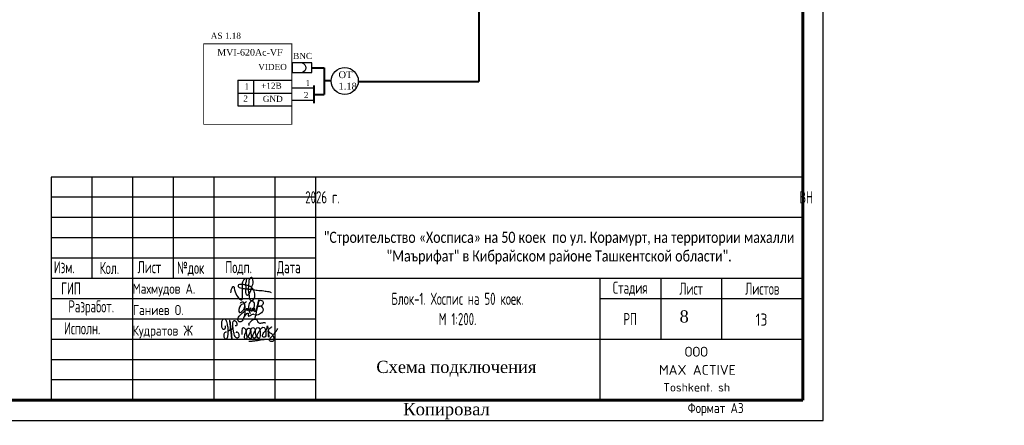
# Model space of a CAD drawing. Header units: millimetres. Extents: x 42471 to 951304, y -405702 to -322821.
# Tile 26 of 37: x 465642 to 489880, y -405702 to -395709. Entities that reach past the tile are written whole.
import ezdxf
from ezdxf.enums import TextEntityAlignment as Align

# ---------------------------------------------------------------- set-up
doc = ezdxf.new("R2010")
doc.units = ezdxf.units.MM
doc.layers.add('_Текст', color=7, linetype='Continuous')
doc.layers.add('Видео', color=7, linetype='Continuous')
doc.layers.add('Equipment', color=7, linetype='Continuous', lineweight=30)
doc.layers.add('Format', color=7, linetype='Continuous', lineweight=30)
doc.styles.add('COMPLEX', font='isocpeur.ttf')
doc.styles.add('SPDS', font='spds.shx', dxfattribs={"width": 0.8, "height": 250})
doc.styles.add('SPDS1', font='spds.shx', dxfattribs={"width": 0.8})
doc.styles.add('style1', font='times.ttf')

# ---------------------------------------------------------------- blocks, each defined once
blk = doc.blocks.new('A$C382D33F2')
at = {"layer": 'Equipment'}
blk.add_lwpolyline([(-8, 2), (0, 2), (0, -2), (-8, -2)], close=True, dxfattribs=at)
blk.add_arc((-4.58, 0), 2.08, 286.2602, 73.7398, dxfattribs=at)
blk = doc.blocks.new('A$C4c4061ee')
at = {"color": 184, "lineweight": 30}
blk.add_spline([(-39.7, -7.1), (-36.8, 4), (-34, 7.9), (-31.2, -0.1), (-24.1, -16.2), (-16.7, -23.5), (-13.9, -23.5), (-12.5, -17.9), (-12.5, 12.7), (-8.3, 24.8), (-4.4, 27), (-3.4, 21.4), (-5.7, 12.9), (-4.4, 8), (-4.4, -10), (-2, -12.6), (3.3, -10), (9.6, 6.1), (12.6, 19.5), (7.6, 28.9), (4.7, 26.6), (2.4, 16.6), (1.1, -1.2), (2.9, -14.2), (6.8, -24.8), (10.9, -24.8), (15, -21.3), (16.5, -17.2), (16.5, -9.9), (12, 2), (5.9, 7.4), (-2.7, 10.3), (-10, 12.1), (-17, 12.1), (-21.5, 11.2), (-22.5, 7.7), (-20, 5.4), (-14, 3.7), (-0.7, 1.8), (11, 0.5), (22.2, -1.2), (37.6, -2.6), (43.5, -3.6), (49.3, -4.5), (54.9, -6.4)], degree=3, dxfattribs=at)
blk = doc.blocks.new('Odil Ganiyev')
at = {"color": 184, "lineweight": 30}
for points in [[(278218, -189288), (278220, -189298), (278251, -189229), (278258, -189294), (278315, -189206), (278295, -189231), (278320, -189288), (278380, -189198), (278355, -189239), (278384, -189286), (278449, -189192), (278428, -189223), (278438, -189281), (278515, -189197), (278494, -189208), (278505, -189282), (278604, -188932), (278563, -189514)], [(278174, -189155), (278173, -189633), (278135, -189699), (278036, -189702), (278008, -189605), (278074, -189469), (278128, -189405), (278218, -189288)], [(278009, -189095), (278081, -189029), (278139, -189055), (278204, -188993)], [(278213, -189509), (278316, -189388), (278340, -189483), (278421, -189425), (278521, -189382)]]:
    blk.add_spline(points, degree=3, dxfattribs=at)
for points, knots in [([(278604, -188939), (278630, -188908), (278658, -188890), (278746, -188897), (278776, -188980), (278743, -189054), (278691, -189101), (278617, -189118)], [0, 0, 0, 0, 59.301687, 137.83445, 232.671471, 306.955654, 371.443461, 371.443461, 371.443461, 371.443461]), ([(278093, -189111), (278063, -189124), (277979, -189180), (277976, -189469), (278121, -189357), (278159, -189260), (278167, -189222)], [0, 0, 0, 0, 84.01965, 319.3343, 434.006974, 519.963926, 519.963926, 519.963926, 519.963926]), ([(278167, -189222), (278181, -189151), (278171, -189084), (278111, -189103), (278093, -189111)], [526.826092, 526.826092, 526.826092, 526.826092, 665.559085, 706.396126, 706.396126, 706.396126, 706.396126]), ([(278396, -189316), (278466, -189243), (278495, -189145), (278487, -189009), (278378, -188944), (278332, -188998), (278319, -189020), (278305, -189050), (278280, -189134), (278300, -189288), (278388, -189386)], [0, 0, 0, 0, 210.331661, 341.544209, 437.993539, 521.209993, 521.209993, 521.209993, 602.643394, 823.015149, 823.015149, 823.015149, 823.015149]), ([(278617, -189118), (278680, -189058), (278780, -189127), (278817, -189262), (278675, -189400), (278595, -189412), (278531, -189410)], [498.211239, 498.211239, 498.211239, 498.211239, 560.962433, 628.560844, 789.184895, 992.203079, 992.203079, 992.203079, 992.203079])]:
    blk.add_open_spline(points, degree=3, knots=knots, dxfattribs=at)
blk = doc.blocks.new('A$C77aec0c1')
at = {"color": 184, "lineweight": 30}
for points in [[(-78.4, 25.2), (-78.4, 19.8), (-80.1, 15.4), (-82.7, 15.2), (-85.9, 18.3), (-87.6, 24.6), (-87.6, 33.5), (-85.8, 41.5), (-83.2, 44.9), (-79.5, 45.3), (-74.8, 37.3), (-71.4, 24), (-70.3, 12.8), (-70.6, 1.9), (-72.5, -8.2), (-74.5, -11.9), (-76.7, -12.4), (-79.3, -9.8), (-81.1, -2.5), (-80.5, 2.8), (-78.6, 6.3), (-76.3, 8.1), (-74.2, 8.6)], [(-70.3, 8.8), (-64.2, 15.4), (-63.4, 26), (-64.7, 36.5), (-65.8, 41.1), (-66, 40.4), (-65.4, 38.6), (-63.9, 30.6), (-63.4, 26), (-62.4, 17.4), (-61.3, 7.7), (-60.5, -1.3), (-59.7, -9.1), (-59.2, -11.6), (-59.5, -10.3), (-59.8, -8.8), (-61, 4.4), (-61.6, 9.7), (-62.2, 15.2), (-62.4, 16.8), (-60.5, 15), (-58.2, 15.7), (-56.6, 21.2), (-56.7, 31.2), (-55.8, 37.1), (-53.2, 40), (-50, 39.7), (-45.9, 34.7), (-45.4, 29.7), (-46.3, 25.7), (-48.8, 25), (-50.3, 25.3)], [(-10.4, 26.1), (-11.3, 30.7), (-5.9, 37.4), (1.2, 43.5), (6.2, 44.3), (10.3, 42.2), (12.4, 38), (15, 34.5), (18.4, 33), (24.9, 33.5), (29.4, 34.6), (33.6, 34.4), (35.1, 34)], [(-56.6, 20.3), (-55.7, 12.4), (-53.4, 2), (-50.9, -4.5), (-47.7, -7.4), (-43.4, -8.2), (-40.2, -6.5), (-38.7, -1.4), (-39.6, 2.9), (-41.5, 6), (-44.2, 7.7), (-47, 7.2), (-47.6, 5.7)], [(-30.4, 1), (-29.8, 17.4), (-28.4, 20.1), (-25.6, 19.9), (-20.5, 13.6), (-18.9, 4.6), (-17.5, -7.1), (-18.5, -11.1), (-21.9, -11.5), (-24, -7.9), (-23.3, -0.6), (-20.4, 7.3), (-17, 14), (-13.9, 18.7), (-9.6, 18.3), (-6.3, 10.9), (-5, -2.4), (-5, -8.8), (-9, -10.1), (-12.3, -6.5), (-11.2, 0.2), (-8.3, 6.3), (-6.9, 12.8), (-4.7, 17.9), (-0.2, 20.5), (4.2, 17.9), (6, 9.7), (7.1, 1), (7.6, -6.8), (4.7, -8.8), (0.1, -8.1), (-0.1, -1.4), (3.2, 6.9), (7.8, 15.8), (10.6, 19.9), (16, 19.6), (19.3, 13.2), (20.4, 0.9), (19.5, -6.1), (16.8, -9.2), (13.6, -8.5), (11.7, -1), (15.1, 6.9), (19.9, 14.2), (24.4, 19.9), (31, 21.1), (35, 14.6), (36.2, 0.9), (34.1, -5.6), (29.3, -6.4), (26.9, -3.5), (30.5, 6.3), (35.4, 12.4), (39.7, 19.3), (40.4, 25.2), (40.7, 24.3), (43.9, -4.9), (43.8, -3.9), (42.9, 9.7), (43.1, 12.5), (45.5, 16.5), (50.4, 21.1), (52.2, 22.2), (51.2, 21.8)], [(42.9, 10.8), (45.1, 7.7), (48.3, 5.7), (51.7, 3.7), (54.9, -0.4), (57.8, -5.8), (58.9, -10.7), (58.5, -15.5), (56.8, -17.9), (52, -18.5), (48.4, -18.1), (46.1, -15.6), (45.8, -12.6), (48.1, -9.4), (51.1, -6.3), (54.5, -2.6), (57.9, 1), (62.2, 6.3), (66.5, 12.8), (69.8, 17.8)], [(-11.8, -17.3), (-2.7, -17.5), (7.9, -15.9), (17.6, -14.8), (25.1, -13.1), (30.9, -13.1)]]:
    blk.add_spline(points, degree=3, dxfattribs=at)
blk = doc.blocks.new('124343576765846544')
at = {"color": 7, "lineweight": 25, "ltscale": 100}
for p in [(526998, 459414), (521998, 457914)]:
    blk.add_line(p, (526998, 457914), dxfattribs=at)
at = {"layer": '_Текст', "color": 7, "lineweight": 30}
for p, q in [((526998, 463414), (508498, 463414)), ((509498, 463414), (509498, 460914)), ((510498, 463414), (510498, 457914)), ((511498, 463414), (511498, 460914)), ((512498, 463414), (512498, 457914)), ((513998, 463414), (513998, 457914)), ((514998, 463414), (514998, 457914)), ((526998, 462414), (514998, 462414)), ((514998, 461414), (508498, 461414)), ((526998, 460914), (508498, 460914)), ((521998, 460914), (521998, 457914)), ((526998, 460414), (521998, 460414)), ((526998, 459414), (514998, 459414))]:
    blk.add_line(p, q, dxfattribs=at)
at = {"layer": '_Текст', "color": 7, "linetype": 'ByBlock', "lineweight": 30}
blk.add_line((508498, 463414), (508498, 457914), dxfattribs=at)
at = {"layer": '_Текст', "color": 7, "lineweight": 25}
for p, q in [((514998, 462914), (508498, 462914)), ((514998, 462414), (508498, 462414)), ((514998, 461914), (508498, 461914)), ((523498, 460914), (523498, 459414)), ((524998, 460914), (524998, 459414)), ((514998, 460414), (508498, 460414)), ((514998, 459914), (508498, 459914)), ((514998, 459414), (508498, 459414)), ((514998, 458914), (508498, 458914)), ((514998, 458414), (508498, 458414))]:
    blk.add_line(p, q, dxfattribs=at)
at = {"layer": '_Текст', "color": 7, "linetype": 'ByBlock', "lineweight": 30}
blk.add_lwpolyline([(526998, 463414), (526998, 457914), (508498, 457914)], dxfattribs=at)
for name, p, xscale, yscale, zscale in [('A$C4c4061ee', (513334, 460638), 10.45975922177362, 10.45975922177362, 10.45975922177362), ('A$C77aec0c1', (513463, 459525), 8.776011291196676, 8.776011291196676, 8.776011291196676)]:
    blk.add_blockref(name, p, dxfattribs=dict(xscale=xscale, yscale=yscale, zscale=zscale))
at = {"xscale": 0.7326778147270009, "yscale": 0.7326778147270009, "zscale": 0.7326778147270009, "rotation": 351.5695638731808}
blk.add_blockref('Odil Ganiyev', (331974, 627214), dxfattribs=at)
at = {"lineweight": 25, "insert": (523109, 459232), "char_height": 243.53, "width": 2498.43, "attachment_point": 1, "line_spacing_factor": 1.104144, "style": 'COMPLEX'}
blk.add_mtext('\\pi981.33019;ООО \\P\\pi348.14792;MAX ACTIVE \\P\\pi453.55158;{\\H0.84862x;Toshkent. sh}', dxfattribs=at)
at = {"layer": '_Текст', "color": 7, "lineweight": 25, "style": 'SPDS1', "width": 0.8}
for s, p in [('Изм.', (508560, 461043)), ('Кол.', (509690, 461022)), ('Лист', (510622, 461043)), ('№док', (511595, 461027)), ('Подп.', (512782, 461043)), ('Дата', (514053, 461043))]:
    blk.add_text(s, height=300, dxfattribs=at).set_placement(p)
at = {"layer": '_Текст', "color": 7, "lineweight": 25, "style": 'SPDS1'}
for s, p in [('Махмудов А.', (510499, 460538)), ('Ганиев О.', (510507, 460012)), ('Кудратов Ж', (510499, 459505))]:
    blk.add_text(s, height=250, dxfattribs=at).set_placement(p)
at = {"layer": '_Текст', "color": 7, "style": 'SPDS1'}
blk.add_text('13', height=300, dxfattribs=at).set_placement((525980, 459901), align=Align.MIDDLE_CENTER)
at = {"layer": '_Текст', "color": 7, "char_height": 300, "attachment_point": 5}
for s, insert, width, style in [('2026 г.                                                                                            ВН', (520998, 462914), 12000, 'SPDS1'), ('{\\fCalibri|b0|i0|c204|p34;\\H0.91667x;\\C256;"Строительство «Хосписа» на 50 коек  по ул. Корамурт, на территории махалли "Маърифат" в Кибрайском районе Ташкентской области".\\H1.30253x; }', (520998, 461664), 12000, 'SPDS'), ('Стадия', (522748, 460664), 1500, 'SPDS1'), ('Лист', (524248, 460664), 1500, 'SPDS1'), ('Листов', (525998, 460664), 1500, 'SPDS1'), ('Блок-1. Хоспис на 50 коек.\\PМ 1:200.', (518498, 460164), 7000, 'SPDS'), ('РП', (522748, 459914), 1500, 'SPDS1')]:
    blk.add_mtext(s, dxfattribs=dict(at, insert=insert, width=width, style=style))
at = {"layer": '_Текст', "color": 7, "lineweight": 25, "char_height": 300, "width": 2423.39, "attachment_point": 5, "style": 'SPDS1'}
for s, insert in [('ГИП', (508981, 460668)), ('Разработ.', (509480, 460186)), ('Исполн.', (509258, 459686))]:
    blk.add_mtext(s, dxfattribs=dict(at, insert=insert))

msp = doc.modelspace()

# ---------------------------------------------------------------- linework, layer by layer
at = {"lineweight": 40}
for p, q in [((476947.542, -380790.458), (476947.542, -397229.02)), ((472834.148, -396893.773), (473139.867, -396893.773)), ((473139.867, -396893.773), (473139.867, -397548.871)), ((473311.661, -397213.5), (473139.867, -397213.5)), ((473976.686, -397229.02), (476947.542, -397229.02)), ((472886.435, -397331.008), (472886.435, -397766.735)), ((472886.435, -397548.871), (473139.867, -397548.871))]:
    msp.add_line(p, q, dxfattribs=at)
msp.add_circle((473644.234, -397218.673), 332.613)
at = {"layer": 'Format', "color": 0}
for p, q in [((485420.527, -405584.51), (485420.527, -375884.51)), ((443420.527, -405584.51), (485420.527, -405584.51))]:
    msp.add_line(p, q, dxfattribs=at)
at = {"layer": 'Format', "color": 0, "lineweight": 60}
for p in [(484920.527, -376384.51), (445420.527, -405084.51)]:
    msp.add_line(p, (484920.527, -405084.51), dxfattribs=at)
at = {"layer": 'Видео'}
for p, q in [((471009.419, -397202.155), (472339.407, -397202.155)), ((471009.419, -397202.155), (471009.419, -397832.155)), ((471394.407, -397202.155), (471394.407, -397832.155)), ((472337.065, -397388.193), (472881.505, -397388.193)), ((471009.419, -397517.155), (472339.407, -397517.155)), ((472341.996, -397693.533), (472886.435, -397693.533)), ((471009.419, -397830.98), (472339.407, -397830.98))]:
    msp.add_line(p, q, dxfattribs=at)
at = {"layer": 'Видео', "const_width": 21}
msp.add_lwpolyline([(472341.996, -398288.888), (470171.996, -398287.65), (470171.996, -396303.052), (472341.996, -396303.052)], close=True, dxfattribs=at)

# ---------------------------------------------------------------- block references
at = {"lineweight": 50}
for p in [(-286567.691, -862835.63), (-158519.837, -862998.681), (-133048.422, -862898.681), (-86679.097, -862998.681), (-42077.573, -862998.681)]:
    msp.add_blockref('124343576765846544', p, dxfattribs=at)
at = {"layer": 'Equipment', "lineweight": 35, "xscale": -60.27199092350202, "yscale": 60.27199092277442, "zscale": 60.27199092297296, "rotation": 180}
msp.add_blockref('A$C382D33F2', (472834.148, -396893.773), dxfattribs=at)

# ---------------------------------------------------------------- texts
at = {"style": 'style1'}
for s, insert, char_height, width, attachment_point in [('AS 1.18', (470344.862, -396029.357), 150, 2086.91412, 1), ('{\\H1.083x;MVI-620Ac-VF}', (470506.201, -396431.17), 150, 720, 1), ('BNC', (472606.218, -396603.034), 150, 897.31508, 5), ('VIDEO', (471513.402, -396798.054), 150, 720, 1), ('ОТ\\P1.18', (473490.454, -396979.386), 170, 2086.91412, 1), ('1', (472680.636, -397196.454), 150, 720, 1), ('1', (471175.391, -397277.82), 150, 720, 1), ('+12B', (471585.309, -397262.385), 150, 720, 1), ('2', (472636.737, -397490.855), 150, 720, 1), ('2', (471146.4, -397575.849), 150, 720, 1), ('GND', (471626.401, -397584.668), 150, 720, 1), ('{\\C7;Схема подключения}', (476390.439, -404307.324), 300, 6970.50936, 5), ('{\\Fcs_gost2304|c204;Формат А3}', (482084.843, -405150.755), 249.72948, 5011.58, 1)]:
    msp.add_mtext(s, dxfattribs=dict(at, insert=insert, char_height=char_height, width=width, attachment_point=attachment_point))
at = {"color": 0, "style": 'style1'}
for s, insert, char_height, width, attachment_point in [('8', (481885.997, -403173.207), 300, 352.43005, 7), ('Копировал', (475084.843, -405150.755), 302.69, 7009.34, 1)]:
    msp.add_mtext(s, dxfattribs=dict(at, insert=insert, char_height=char_height, width=width, attachment_point=attachment_point))

doc.saveas('drawing.dxf')
